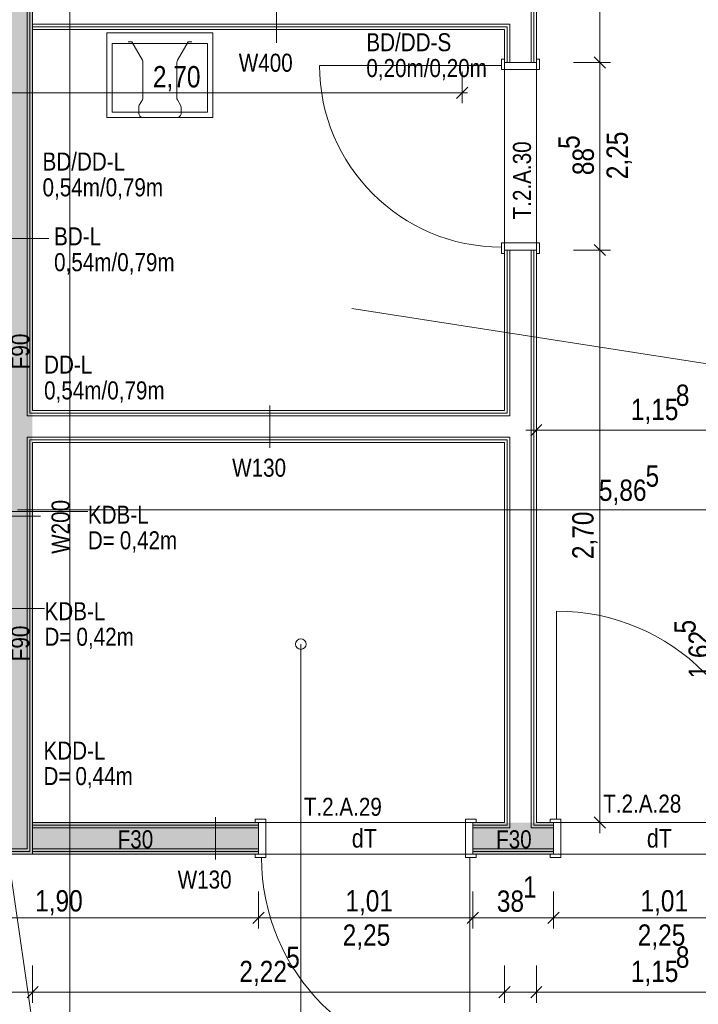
# Model space of a CAD drawing. Extents: x -620 to 300, y 62 to 1112.
# Tile 66 of 88: x -440 to -376, y 632 to 725. Entities that reach past the tile are written whole.
import ezdxf
from ezdxf.lldxf.tags import DXFTag

# ---------------------------------------------------------------- set-up
doc = ezdxf.new("R2010")
doc.units = 0
doc.layers.get('0').update_dxf_attribs({"lineweight": 13})
for name, color, linetype, lineweight, true_color in [('00 -Bauelemente -Dämmung innen', 7, 'Continuous', 9, 0xff7fe6), ('00 -Bauelemente -Gipskarton', 7, 'Continuous', 9, 0xff7fe6), ('30 -34 Innenwände- 2 nichttragend', 7, 'Continuous', 18, 0xff7fe6), ('30 -34 Innenwände- 4 Türen_Fenster', 7, 'Continuous', 15, 0x9955ff), ('30 -35 Decken- 11 Bodendurchbruch', 7, 'Continuous', 15, 0x599559), ('30 -35 Decken- 11 Durchbruch', 5, 'Continuous', 15, 0x0000ff), ('40 -41 Abwasser_Wasser_Gas- 1 Abwasser + sanitäre Anlagen', 7, 'Continuous', 9, 0xff6633), ('70 -72 Beschriftung- 1 Beschriftung allgemein', 7, 'Continuous', 9, 0xff6633), ('70 -75 Raumstempel-2 Verweislinie', 1, 'Continuous', 9, 0xff0000), ('70 -76 Bemaßung- 2 Allgemein', 9, 'Continuous', 5, 0x808080), ('iwb_Schraffur_F30_feuerhemmend', 7, 'Continuous', 13, 0xff6600), ('iwb_Schraffur_F90_feuerbestaendig', 1, 'Continuous', 13, 0xff0000)]:
    doc.layers.add(name, color=color, linetype=linetype, lineweight=lineweight, true_color=true_color)
doc.layers.add('70 -75 Raumstempel- 3 Wandstempel', color=7, linetype='Continuous', lineweight=50)
doc.layers.add('Keine', color=7, linetype='Continuous', lineweight=9)
doc.styles.get("Standard").update_dxf_attribs({"font": 'ARIALN.TTF'})
tags = doc.linetypes.add('grob-A06G9RP38I', pattern=[14, 3, -8, 3]).pattern_tags.tags
tags[8:9] = [DXFTag(74, 4), DXFTag(75, 0), DXFTag(340, '0'), DXFTag(46, 0.0), DXFTag(50, 0.0), DXFTag(44, 0.0), DXFTag(45, 0.0)]
tags[6:7] = [DXFTag(74, 4), DXFTag(75, 0), DXFTag(340, '0'), DXFTag(46, 0.0), DXFTag(50, 0.0), DXFTag(44, 0.0), DXFTag(45, 0.0)]
tags[4:5] = [DXFTag(74, 4), DXFTag(75, 0), DXFTag(340, '0'), DXFTag(46, 0.0), DXFTag(50, 0.0), DXFTag(44, 0.0), DXFTag(45, 0.0)]

# ---------------------------------------------------------------- blocks, each defined once
blk = doc.blocks.new('Referenz-A06G9RP68I')
at = {"layer": '00 -Bauelemente -Dämmung innen', "color": 0, "linetype": 'Continuous', "lineweight": -2, "ltscale": 0.13}
for p, q in [((-391.647, 720.634), (-391.647, 775.834)), ((-439.147, 687.284), (-439.147, 726.134)), ((-438.647, 724.234), (-393.647, 724.234)), ((-393.647, 720.634), (-393.647, 724.234)), ((-393.647, 687.284), (-393.647, 702.934)), ((-391.647, 648.434), (-391.647, 702.934)), ((-393.647, 687.284), (-439.147, 687.284)), ((-439.147, 646.434), (-439.147, 685.284)), ((-393.647, 685.284), (-439.147, 685.284)), ((-393.647, 648.434), (-393.647, 685.284)), ((-438.647, 648.434), (-417.347, 648.434)), ((-397.147, 648.434), (-393.647, 648.434)), ((-391.647, 648.434), (-389.522, 648.434)), ((-459.347, 646.434), (-439.147, 646.434)), ((-438.647, 646.434), (-417.347, 646.434)), ((-397.147, 646.434), (-389.522, 646.434))]:
    blk.add_line(p, q, dxfattribs=at)
at = {"layer": '00 -Bauelemente -Gipskarton', "color": 0, "linetype": 'Continuous', "lineweight": -2, "ltscale": 0.13}
for p, q in [((-391.647, 720.634), (-391.647, 775.834)), ((-391.397, 720.634), (-391.397, 775.584)), ((-391.147, 720.634), (-391.147, 775.334)), ((-438.897, 687.534), (-438.897, 726.384)), ((-438.647, 687.784), (-438.647, 726.634)), ((-439.147, 687.284), (-439.147, 726.134)), ((-438.647, 724.234), (-393.647, 724.234)), ((-438.647, 723.984), (-393.897, 723.984)), ((-438.647, 723.734), (-394.147, 723.734)), ((-394.147, 720.634), (-394.147, 723.734)), ((-393.897, 720.634), (-393.897, 723.984)), ((-393.647, 720.634), (-393.647, 724.234)), ((-394.147, 687.784), (-394.147, 702.934)), ((-393.897, 687.534), (-393.897, 702.934)), ((-393.647, 687.284), (-393.647, 702.934)), ((-391.647, 648.434), (-391.647, 702.934)), ((-391.397, 648.684), (-391.397, 702.934)), ((-391.147, 648.934), (-391.147, 702.934)), ((-393.897, 687.534), (-438.897, 687.534)), ((-394.147, 687.784), (-438.647, 687.784)), ((-393.647, 687.284), (-439.147, 687.284)), ((-393.647, 685.284), (-439.147, 685.284)), ((-439.147, 646.434), (-439.147, 685.284)), ((-393.897, 685.034), (-438.897, 685.034)), ((-438.897, 646.184), (-438.897, 685.034)), ((-394.147, 684.784), (-438.647, 684.784)), ((-438.647, 645.934), (-438.647, 684.784)), ((-394.147, 648.934), (-394.147, 684.784)), ((-393.897, 648.684), (-393.897, 685.034)), ((-393.647, 648.434), (-393.647, 685.284)), ((-438.647, 648.934), (-417.347, 648.934)), ((-438.647, 648.684), (-417.347, 648.684)), ((-438.647, 648.434), (-417.347, 648.434)), ((-397.147, 648.934), (-394.147, 648.934)), ((-397.147, 648.684), (-393.897, 648.684)), ((-397.147, 648.434), (-393.647, 648.434)), ((-391.647, 648.434), (-389.522, 648.434)), ((-391.397, 648.684), (-389.522, 648.684)), ((-391.147, 648.934), (-389.522, 648.934)), ((-459.847, 645.934), (-438.647, 645.934)), ((-459.597, 646.184), (-438.897, 646.184)), ((-459.347, 646.434), (-439.147, 646.434)), ((-438.647, 646.434), (-417.347, 646.434)), ((-438.647, 646.184), (-417.347, 646.184)), ((-438.647, 645.934), (-417.347, 645.934)), ((-397.147, 646.434), (-389.522, 646.434)), ((-397.147, 646.184), (-389.522, 646.184)), ((-397.147, 645.934), (-389.522, 645.934))]:
    blk.add_line(p, q, dxfattribs=at)
at = {"layer": '30 -34 Innenwände- 2 nichttragend', "color": 0, "linetype": 'Continuous', "lineweight": -2, "ltscale": 0.13}
for p, q in [((-391.147, 720.634), (-391.147, 775.334)), ((-438.647, 687.784), (-438.647, 726.634)), ((-438.647, 723.734), (-394.147, 723.734)), ((-394.147, 720.634), (-394.147, 723.734)), ((-394.147, 720.634), (-394.147, 720.954)), ((-391.147, 720.634), (-391.147, 720.954)), ((-394.147, 702.934), (-394.147, 702.614)), ((-394.147, 687.784), (-394.147, 702.934)), ((-391.147, 648.934), (-391.147, 702.934)), ((-391.147, 702.934), (-391.147, 702.614)), ((-394.147, 687.784), (-438.647, 687.784)), ((-394.147, 684.784), (-438.647, 684.784)), ((-438.647, 645.934), (-438.647, 684.784)), ((-394.147, 648.934), (-394.147, 684.784)), ((-438.647, 648.934), (-417.347, 648.934)), ((-417.347, 648.934), (-417.667, 648.934)), ((-397.147, 648.934), (-396.827, 648.934)), ((-397.147, 648.934), (-394.147, 648.934)), ((-391.147, 648.934), (-389.522, 648.934)), ((-389.522, 648.934), (-389.842, 648.934)), ((-454.647, 645.934), (-438.647, 645.934)), ((-438.647, 645.934), (-417.347, 645.934)), ((-417.347, 645.934), (-417.667, 645.934)), ((-397.147, 645.934), (-389.522, 645.934)), ((-397.147, 645.934), (-396.827, 645.934)), ((-389.522, 645.934), (-389.842, 645.934))]:
    blk.add_line(p, q, dxfattribs=at)
at = {"layer": '30 -34 Innenwände- 4 Türen_Fenster', "color": 0, "linetype": 'Continuous', "lineweight": -2, "ltscale": 0.13}
for p, q in [((-394.447, 720.354), (-394.447, 720.954)), ((-394.447, 720.954), (-394.147, 720.954)), ((-394.147, 720.954), (-394.147, 720.634)), ((-391.147, 720.954), (-390.847, 720.954)), ((-391.147, 720.634), (-391.147, 720.954)), ((-390.847, 720.954), (-390.847, 719.954)), ((-394.447, 719.954), (-394.447, 720.354)), ((-390.847, 719.954), (-394.447, 719.954)), ((-394.147, 720.634), (-391.147, 720.634)), ((-394.447, 703.614), (-394.447, 703.214)), ((-390.847, 703.614), (-394.447, 703.614)), ((-394.447, 703.214), (-394.447, 702.614)), ((-390.847, 702.614), (-390.847, 703.614)), ((-394.447, 702.614), (-394.147, 702.614)), ((-394.147, 702.934), (-391.147, 702.934)), ((-394.147, 702.614), (-394.147, 702.934)), ((-391.147, 702.934), (-391.147, 702.614)), ((-391.147, 702.614), (-390.847, 702.614)), ((-417.667, 649.234), (-417.667, 648.934)), ((-416.667, 649.234), (-417.667, 649.234)), ((-417.667, 648.934), (-417.347, 648.934)), ((-417.347, 648.934), (-417.347, 645.934)), ((-416.667, 645.634), (-416.667, 649.234)), ((-397.827, 649.234), (-396.827, 649.234)), ((-397.827, 645.634), (-397.827, 649.234)), ((-397.147, 648.934), (-397.147, 645.934)), ((-396.827, 648.934), (-397.147, 648.934)), ((-396.827, 649.234), (-396.827, 648.934)), ((-389.242, 649.234), (-389.842, 649.234)), ((-389.842, 649.234), (-389.842, 648.934)), ((-389.842, 648.934), (-389.522, 648.934)), ((-389.522, 648.934), (-389.522, 645.934)), ((-388.842, 649.234), (-389.242, 649.234)), ((-388.842, 645.634), (-388.842, 649.234)), ((-417.667, 645.934), (-417.667, 645.634)), ((-417.347, 645.934), (-417.667, 645.934)), ((-417.667, 645.634), (-417.067, 645.634)), ((-417.067, 645.634), (-416.667, 645.634)), ((-397.427, 645.634), (-397.827, 645.634)), ((-396.827, 645.634), (-397.427, 645.634)), ((-397.147, 645.934), (-396.827, 645.934)), ((-396.827, 645.934), (-396.827, 645.634)), ((-389.842, 645.934), (-389.842, 645.634)), ((-389.522, 645.934), (-389.842, 645.934)), ((-389.842, 645.634), (-388.842, 645.634))]:
    blk.add_line(p, q, dxfattribs=at)
at = {"layer": '30 -34 Innenwände- 4 Türen_Fenster', "color": 0, "linetype": 'grob-A06G9RP38I', "lineweight": -2, "ltscale": 0.13}
for p, q in [((-394.447, 720.354), (-411.587, 720.354)), ((-394.147, 702.934), (-394.147, 720.634)), ((-391.147, 702.934), (-391.147, 720.634)), ((-389.242, 649.234), (-389.242, 668.874)), ((-417.347, 648.934), (-397.147, 648.934)), ((-389.522, 648.934), (-369.322, 648.934)), ((-417.347, 645.934), (-397.147, 645.934)), ((-397.427, 645.634), (-397.427, 625.994)), ((-389.522, 645.934), (-369.322, 645.934))]:
    blk.add_line(p, q, dxfattribs=at)
for centre, major_axis in [((-394.447, 720.354), (-17.14, 0)), ((-389.242, 649.234), (19.64, 0)), ((-397.427, 645.634), (-19.64, 0)), ((-455.347, 615.034), (18, 0))]:
    blk.add_ellipse(centre, major_axis=major_axis, ratio=1, start_param=0, end_param=1.570796, dxfattribs=at)
at = {"layer": '30 -35 Decken- 11 Bodendurchbruch', "color": 0, "linetype": 'Continuous', "lineweight": -2, "ltscale": 0.13}
for p, q in [((-441.147, 704.034), (-437.109, 704.034)), ((-433.444, 678.272), (-443.998, 678.272)), ((-437.527, 669.126), (-443.996, 669.126))]:
    blk.add_line(p, q, dxfattribs=at)
at = {"layer": '40 -41 Abwasser_Wasser_Gas- 1 Abwasser + sanitäre Anlagen', "color": 0, "linetype": 'Continuous', "lineweight": -2, "ltscale": 0.13}
for p, q in [((-431.647, 715.434), (-431.647, 723.434)), ((-431.647, 723.434), (-421.647, 723.434)), ((-421.647, 723.434), (-421.647, 715.434)), ((-431.147, 715.934), (-431.147, 722.434)), ((-431.147, 722.434), (-422.147, 722.434)), ((-429.651, 722.57), (-429.302, 722.57)), ((-429.302, 722.57), (-428.301, 720.837)), ((-424.993, 720.836), (-423.992, 722.57)), ((-423.992, 722.57), (-423.643, 722.57)), ((-422.147, 722.434), (-422.147, 715.934)), ((-428.247, 720.636), (-428.247, 717.308)), ((-425.047, 717.308), (-425.047, 720.636)), ((-428.301, 717.108), (-428.593, 716.601)), ((-424.701, 716.601), (-424.994, 717.108)), ((-428.647, 716.401), (-428.647, 715.834)), ((-424.647, 715.834), (-424.647, 716.401)), ((-421.647, 715.434), (-431.647, 715.434)), ((-422.147, 715.934), (-431.147, 715.934)), ((-428.247, 715.434), (-425.047, 715.434))]:
    blk.add_line(p, q, dxfattribs=at)
for centre, major_axis, end_param in [((-428.647, 720.636), (0.4, 0), 0.524428), ((-424.647, 720.636), (-0.346, 0.2), 0.523642), ((-428.647, 717.308), (0.346, -0.2), 0.524419), ((-424.647, 717.308), (-0.4, 0), 0.522756), ((-428.247, 716.401), (-0.346, 0.2), 0.524435), ((-425.047, 716.401), (0.4, 0), 0.523729), ((-428.247, 715.834), (-0.4, 0), 1.570796), ((-425.047, 715.834), (0, -0.4), 0.785399), ((-425.047, 715.834), (0.283, -0.283), 0.785398)]:
    blk.add_ellipse(centre, major_axis=major_axis, ratio=1, start_param=0, end_param=end_param, dxfattribs=at)
at = {"layer": '70 -72 Beschriftung- 1 Beschriftung allgemein', "color": 0, "linetype": 'grob-A06G9RP38I', "lineweight": -2, "ltscale": 0.13}
for q in [(-435.147, 778.634), (-460.147, 778.334)]:
    blk.add_line((-435.147, 605.634), q, dxfattribs=at)
at = {"layer": '70 -75 Raumstempel- 3 Wandstempel', "color": 0, "linetype": 'Continuous', "lineweight": -2, "ltscale": 0.13}
for p, q in [((-415.647, 722.484), (-415.647, 726.484)), ((-416.272, 684.284), (-416.272, 688.284)), ((-437.897, 677.838), (-441.897, 677.838)), ((-421.41, 645.434), (-421.41, 649.434))]:
    blk.add_line(p, q, dxfattribs=at)
at = {"layer": '70 -75 Raumstempel-2 Verweislinie', "color": 0, "linetype": 'Continuous', "lineweight": -2, "ltscale": 0.13}
for p, q in [((-408.533, 697.413), (-250.464, 672.792)), ((-413.355, 588.681), (-413.355, 665.76))]:
    blk.add_line(p, q, dxfattribs=at)
at = {"layer": '70 -75 Raumstempel-2 Verweislinie', "color": 0, "linetype": 'ByBlock', "lineweight": -2, "ltscale": 0.13}
blk.add_circle((-413.355, 665.76), 0.5, dxfattribs=at)
at = {"layer": '70 -76 Bemaßung- 2 Allgemein', "color": 0, "linetype": 'Continuous', "lineweight": -2, "ltscale": 0.13}
for p, q in [((-385.147, 721.695), (-385.147, 774.274)), ((-384.616, 720.104), (-385.678, 721.165)), ((-385.678, 721.165), (-384.616, 720.104)), ((-385.147, 719.634), (-385.147, 721.695)), ((-385.147, 721.634), (-385.147, 719.574)), ((-387.647, 720.634), (-384.147, 720.634)), ((-387.647, 720.634), (-384.147, 720.634)), ((-398.147, 719.775), (-398.147, 716.775)), ((-385.147, 703.995), (-385.147, 719.574)), ((-397.616, 718.306), (-398.678, 717.245)), ((-399.207, 717.775), (-451.087, 717.775)), ((-397.647, 717.775), (-399.207, 717.775)), ((-384.616, 702.404), (-385.678, 703.465)), ((-385.678, 703.465), (-384.616, 702.404)), ((-385.147, 701.934), (-385.147, 703.995)), ((-385.147, 703.934), (-385.147, 701.874)), ((-387.647, 702.934), (-384.147, 702.934)), ((-387.647, 702.934), (-384.147, 702.934)), ((-385.147, 649.995), (-385.147, 701.874)), ((-391.678, 685.404), (-390.616, 686.465)), ((-391.147, 683.434), (-391.147, 686.934)), ((-392.147, 685.934), (-390.087, 685.934)), ((-369.057, 685.934), (-390.087, 685.934)), ((-324.907, 678.434), (-440.087, 678.434)), ((-384.616, 648.404), (-385.678, 649.465)), ((-385.147, 647.934), (-385.147, 649.995)), ((-387.647, 648.934), (-384.147, 648.934)), ((-417.347, 642.434), (-417.347, 638.934)), ((-417.347, 642.434), (-417.347, 638.934)), ((-397.147, 642.434), (-397.147, 638.934)), ((-397.147, 642.434), (-397.147, 638.934)), ((-389.522, 642.434), (-389.522, 638.934)), ((-389.522, 642.434), (-389.522, 638.934)), ((-416.816, 640.465), (-417.878, 639.404)), ((-417.878, 639.404), (-416.816, 640.465)), ((-396.616, 640.465), (-397.678, 639.404)), ((-397.678, 639.404), (-396.616, 640.465)), ((-388.991, 640.465), (-390.053, 639.404)), ((-390.053, 639.404), (-388.991, 640.465)), ((-418.407, 639.934), (-454.287, 639.934)), ((-416.347, 639.934), (-418.407, 639.934)), ((-418.347, 639.934), (-416.287, 639.934)), ((-398.207, 639.934), (-416.287, 639.934)), ((-396.147, 639.934), (-398.207, 639.934)), ((-398.147, 639.934), (-396.087, 639.934)), ((-390.582, 639.934), (-396.087, 639.934)), ((-388.522, 639.934), (-390.582, 639.934)), ((-390.522, 639.934), (-388.462, 639.934)), ((-370.382, 639.934), (-388.462, 639.934)), ((-438.647, 635.434), (-438.647, 631.934)), ((-438.647, 635.434), (-438.647, 631.934)), ((-394.147, 635.434), (-394.147, 631.934)), ((-394.147, 635.434), (-394.147, 631.934)), ((-391.147, 635.434), (-391.147, 631.934)), ((-391.147, 635.434), (-391.147, 631.934)), ((-438.647, 632.934), (-441.147, 632.934)), ((-439.647, 632.934), (-437.587, 632.934)), ((-439.647, 632.934), (-437.587, 632.934)), ((-439.178, 632.404), (-438.116, 633.465)), ((-439.178, 632.404), (-438.116, 633.465)), ((-437.587, 632.934), (-436.526, 632.934)), ((-395.207, 632.934), (-437.587, 632.934)), ((-395.207, 632.934), (-396.268, 632.934)), ((-393.147, 632.934), (-395.207, 632.934)), ((-393.147, 632.934), (-395.207, 632.934)), ((-393.616, 633.465), (-394.678, 632.404)), ((-393.616, 633.465), (-394.678, 632.404)), ((-391.147, 632.934), (-394.147, 632.934)), ((-392.147, 632.934), (-390.087, 632.934)), ((-392.147, 632.934), (-390.087, 632.934)), ((-391.678, 632.404), (-390.616, 633.465)), ((-391.678, 632.404), (-390.616, 633.465)), ((-390.087, 632.934), (-389.026, 632.934)), ((-369.057, 632.934), (-390.087, 632.934))]:
    blk.add_line(p, q, dxfattribs=at)
at = {"layer": '30 -35 Decken- 11 Bodendurchbruch', "color": 0, "linetype": 'Continuous', "lineweight": -2, "ltscale": 0.13, "char_height": 1.7, "attachment_point": 1}
for s, insert in [('{\\fArial Narrow;BD-L}', (-436.624, 705.076)), ('{\\fArial Narrow;0,54m/0,79m}', (-436.624, 702.64)), ('{\\fArial Narrow;KDB-L}', (-433.44, 678.815)), ('{\\fArial Narrow;D=}', (-433.44, 676.404)), ('{\\fArial Narrow;0,42m}', (-430.427, 676.404)), ('{\\fArial Narrow;KDB-L}', (-437.527, 669.715)), ('{\\fArial Narrow;D=}', (-437.527, 667.304)), ('{\\fArial Narrow;0,42m}', (-434.515, 667.304))]:
    blk.add_mtext(s, dxfattribs=dict(at, insert=insert))
at = {"layer": '30 -35 Decken- 11 Durchbruch', "color": 0, "linetype": 'Continuous', "lineweight": -2, "ltscale": 0.13, "char_height": 1.7, "attachment_point": 1}
for s, insert in [('{\\fArial Narrow;BD/DD-S}', (-407.178, 723.389)), ('{\\fArial Narrow;0,20m/0,20m}', (-407.178, 720.954)), ('{\\fArial Narrow;BD/DD-L}', (-437.713, 712.136)), ('{\\fArial Narrow;0,54m/0,79m}', (-437.713, 709.701)), ('{\\fArial Narrow;DD-L}', (-437.567, 692.98)), ('{\\fArial Narrow;0,54m/0,79m}', (-437.567, 690.544)), ('{\\fArial Narrow;KDD-L}', (-437.625, 656.57)), ('{\\fArial Narrow;D=}', (-437.625, 654.158)), ('{\\fArial Narrow;0,44m}', (-434.613, 654.158))]:
    blk.add_mtext(s, dxfattribs=dict(at, insert=insert))
at = {"layer": '70 -75 Raumstempel- 3 Wandstempel', "color": 0, "linetype": 'ByBlock', "lineweight": -2, "ltscale": 0.13, "char_height": 1.7, "attachment_point": 1}
for s, insert in [('{\\fArial Narrow;W400}', (-419.209, 721.455)), ('{\\fArial Narrow;W130}', (-419.834, 683.251)), ('{\\fArial Narrow;F30}', (-430.632, 648.199)), ('{\\fArial Narrow;F30}', (-394.944, 648.199)), ('{\\fArial Narrow;W130}', (-424.972, 644.401))]:
    blk.add_mtext(s, dxfattribs=dict(at, insert=insert))
at = {"layer": '70 -75 Raumstempel- 3 Wandstempel', "color": 0, "linetype": 'ByBlock', "lineweight": -2, "ltscale": 0.13, "char_height": 1.7, "attachment_point": 1, "rotation": 90}
for s, insert in [('{\\fArial Narrow;F90}', (-440.662, 691.692)), ('{\\fArial Narrow;W200}', (-436.867, 674.276)), ('{\\fArial Narrow;F90}', (-440.662, 664.145))]:
    blk.add_mtext(s, dxfattribs=dict(at, insert=insert))
at = {"layer": '70 -76 Bemaßung- 2 Allgemein', "color": 0, "linetype": 'Continuous', "lineweight": -2, "ltscale": 0.13, "char_height": 2.01377, "attachment_point": 1}
for s, insert in [('{\\fArial Narrow;2,70}', (-427.306, 720.291)), ('{\\fArial Narrow;8}', (-377.992, 690.245)), ('{\\fArial Narrow;1,15}', (-382.237, 688.903)), ('{\\fArial Narrow;5}', (-380.845, 682.627)), ('{\\fArial Narrow;5,86}', (-385.243, 681.285)), ('{\\fArial Narrow;1}', (-392.401, 643.864)), ('{\\fArial Narrow;1,90}', (-438.415, 642.55)), ('{\\fArial Narrow;1,01}', (-409.154, 642.55)), ('{\\fArial Narrow;38}', (-394.874, 642.521)), ('{\\fArial Narrow;1,01}', (-381.329, 642.55)), ('{\\fArial Narrow;2,25}', (-409.412, 639.316)), ('{\\fArial Narrow;2,25}', (-381.587, 639.316)), ('{\\fArial Narrow;5}', (-414.731, 637.227)), ('{\\fArial Narrow;8}', (-377.992, 637.245)), ('{\\fArial Narrow;2,22}', (-419.157, 635.885)), ('{\\fArial Narrow;1,15}', (-382.237, 635.903))]:
    blk.add_mtext(s, dxfattribs=dict(at, insert=insert))
at = {"layer": '70 -76 Bemaßung- 2 Allgemein', "color": 0, "linetype": 'Continuous', "lineweight": -2, "ltscale": 0.13, "char_height": 2.01377, "attachment_point": 1, "rotation": 90}
for s, insert in [('{\\fArial Narrow;2,25}', (-384.528, 709.62)), ('{\\fArial Narrow;5}', (-389.075, 712.474)), ('{\\fArial Narrow;88}', (-387.733, 710.001)), ('{\\fArial Narrow;2,70}', (-387.763, 673.776)), ('{\\fArial Narrow;5}', (-378.14, 666.76)), ('{\\fArial Narrow;1,62}', (-376.797, 662.515))]:
    blk.add_mtext(s, dxfattribs=dict(at, insert=insert))
at = {"layer": 'Keine', "color": 0, "linetype": 'ByBlock', "lineweight": -2, "ltscale": 0.13, "insert": (-393.352, 705.825), "char_height": 1.7, "attachment_point": 1, "rotation": 90}
blk.add_mtext('{\\fArial Narrow;T.2.A.30}', dxfattribs=at)
at = {"layer": 'Keine', "color": 0, "linetype": 'ByBlock', "lineweight": -2, "ltscale": 0.13, "attachment_point": 1}
for s, insert, char_height in [('{\\fArial Narrow;T.2.A.29}', (-413.077, 651.262), 1.7), ('{\\fArial Narrow;T.2.A.28}', (-384.839, 651.562), 1.7), ('{\\fArial Narrow;dT}', (-408.549, 648.328), 1.76205), ('{\\fArial Narrow;dT}', (-380.724, 648.328), 1.76205)]:
    blk.add_mtext(s, dxfattribs=dict(at, insert=insert, char_height=char_height))
blk = doc.blocks.new('Referenz-A06G9RP88I')
at = {"layer": 'iwb_Schraffur_F90_feuerbestaendig', "linetype": 'Continuous', "ltscale": 0.13}
blk.add_hatch(color=256, dxfattribs=at).paths.add_polyline_path([(-459.876, 744.614), (-456.876, 744.614), (-456.876, 726.614), (-438.676, 726.614), (-438.676, 645.914), (-455.376, 645.914), (-455.376, 633.014), (-456.976, 633.014), (-456.976, 648.914), (-441.176, 648.914), (-441.176, 723.614), (-459.876, 723.614)])
at = {"layer": 'iwb_Schraffur_F30_feuerhemmend', "linetype": 'Continuous', "ltscale": 0.13}
for points in [[(-438.676, 645.914), (-438.676, 648.914), (-417.376, 645.914), (-417.376, 648.914)], [(-397.176, 645.914), (-397.176, 648.914), (-389.551, 645.914), (-389.551, 648.914)]]:
    blk.add_solid(points, dxfattribs=at)

msp = doc.modelspace()

# ---------------------------------------------------------------- block references
at = {"color": 8, "lineweight": 13, "ltscale": 0.13, "true_color": 0x808080}
msp.add_blockref('Referenz-A06G9RP68I', (0, 0), dxfattribs=at)
at = {"color": 8, "lineweight": 25, "ltscale": 0.25, "true_color": 0x808080}
msp.add_blockref('Referenz-A06G9RP88I', (0, 0), dxfattribs=at)

doc.saveas('drawing.dxf')
